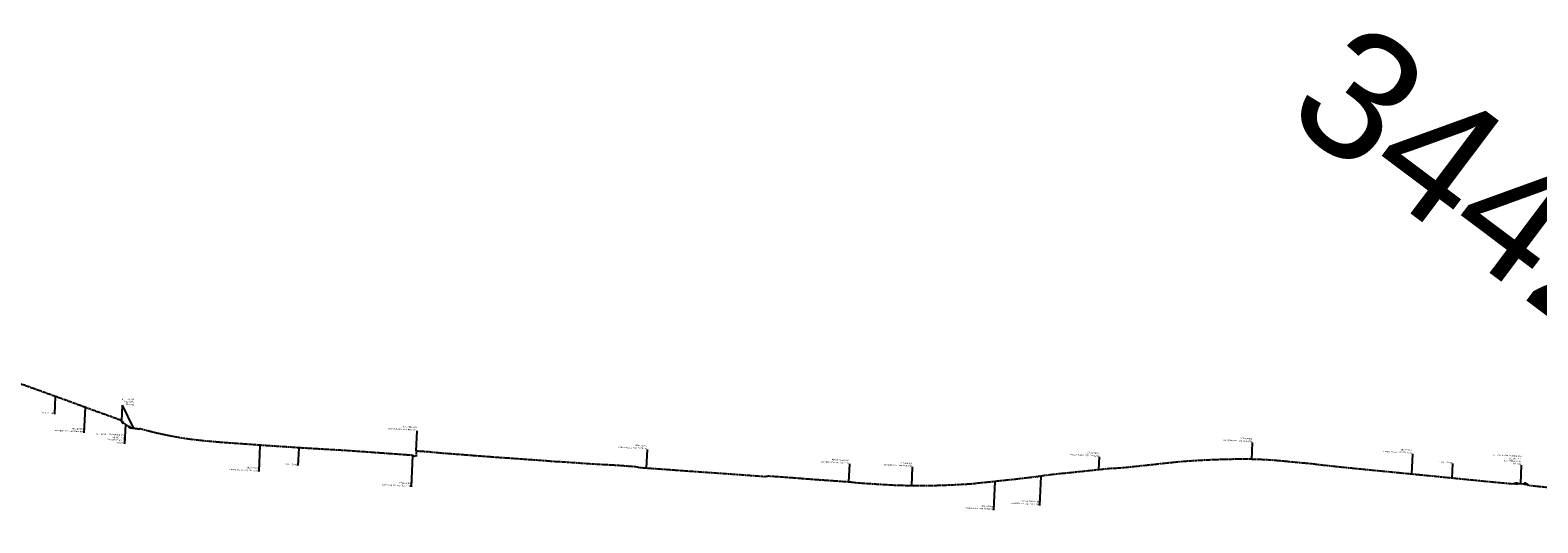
# Model space of a CAD drawing. Header units: metres. Extents: x 3425266 to 3446567, y 5432533 to 5452217.
# Tile 12 of 82: x 3429752 to 3432121, y 5441131 to 5441906. Entities that reach past the tile are written whole.
import ezdxf
from ezdxf import colors
from ezdxf.entities.mleader import LeaderData, LeaderLine
from ezdxf.math import Vec2, Vec3

# ---------------------------------------------------------------- set-up
doc = ezdxf.new("R2010")
doc.units = ezdxf.units.M
doc.header["$MEASUREMENT"] = 0
doc.linetypes.add('DASHED', pattern=[0.75, 0.5, -0.25])
doc.linetypes.add('STRICHLINIEX2', pattern=[1.5, 1, -0.5])
doc.layers.add('B_KTB_Text', color=7, linetype='Continuous', lineweight=18, true_color=0x939393)
doc.layers.add('MC-AL-Blattschnitte_3433', color=30, linetype='STRICHLINIEX2', lineweight=18, plot=False)
for name, color, linetype, lineweight in [('N_KTB', 10, 'Continuous', 25), ('N_KTB Verrohrung', 10, 'DASHED', 25), ('N_KTB_Text', 10, 'Continuous', 18), ('N_Nutzung Kabeltrog', 20, 'DASHED', 25)]:
    doc.layers.add(name, color=color, linetype=linetype, lineweight=lineweight)
doc.styles.add('Isocpeur', font='isocpeur.ttf')
doc.styles.get("Standard").update_dxf_attribs({"font": 'arial.ttf'})

# ---------------------------------------------------------------- blocks, each defined once
blk = doc.blocks.new('_None')

msp = doc.modelspace()

# ---------------------------------------------------------------- linework, layer by layer
at = {"layer": 'N_KTB', "flags": 128}
for points in [[(3429899.437, 5441288.709), (3429898.169, 5441289.565), (3429897.329, 5441288.322), (3429898.597, 5441287.466), (3429899.437, 5441288.709)], [(3429909.517, 5441281.697), (3429908.249, 5441282.554), (3429907.41, 5441281.311), (3429908.678, 5441280.454), (3429909.517, 5441281.697)], [(3429909.769, 5441280.284), (3429924.937, 5441278.435)], [(3429910.083, 5441280.749), (3429924.998, 5441278.931)]]:
    msp.add_lwpolyline(points, dxfattribs=at)
at = {"layer": 'N_Nutzung Kabeltrog', "ltscale": 2.5, "flags": 128}
msp.add_lwpolyline([(3429894.433, 5441292.381), (3429849.261, 5441308.671), (3429817.766, 5441320.322), (3429792.036, 5441329.646), (3429739.08, 5441348.715), (3429736.254, 5441349.224), (3429727.047, 5441352.53), (3429725.971, 5441352.924), (3429713.923, 5441357.303), (3429697.938, 5441363.048), (3429673.846, 5441370.972), (3429665.469, 5441373.514), (3429640.864, 5441379.423), (3429624.654, 5441382.584), (3429613.778, 5441384.196), (3429595.522, 5441386.578), (3429585.952, 5441387.118), (3429572.158, 5441387.977), (3429560.023, 5441388.04), (3429546.725, 5441388.178), (3429521.669, 5441387.648), (3429500.579, 5441387.011), (3429481.028, 5441386.22), (3429480.6, 5441386.208)], dxfattribs=at)
for points in [[(3432081.999, 5441191.803), (3432049.935, 5441194.79), (3432005.993, 5441199.104), (3431966.173, 5441203.117), (3431911.585, 5441208.492), (3431857.009, 5441213.795), (3431803.489, 5441219.17), (3431773.203, 5441222.515, -0.00108602), (3431768.838, 5441223.258, -0.00108602), (3431723.298, 5441227.575, 0.03681035), (3431627.594, 5441230.361, 0.03681035), (3431616.648, 5441230.104, 0.03681035), (3431605.458, 5441229.744, 0.00892001), (3431561.513, 5441227.056, 0.00580821), (3431529.066, 5441223.76, -0.00279864), (3431511.321, 5441221.863), (3431492.416, 5441219.787), (3431464.446, 5441216.869), (3431447.038, 5441216.07), (3431402.593, 5441211.328), (3431378.463, 5441208.846), (3431366.458, 5441207.802), (3431344.665, 5441205.112), (3431336.495, 5441203.649), (3431300.145, 5441199.376), (3431280.057, 5441197.253), (3431256.592, 5441194.731), (3431240.263, 5441193.213), (3431236.151, 5441192.358), (3431224.178, 5441191.557), (3431198.214, 5441190.182), (3431164.835, 5441188.988), (3431142.435, 5441189.022), (3431112.844, 5441189.718), (3431086.883, 5441191.15), (3431048.234, 5441193.766), (3431045.207, 5441194.442), (3431043.37, 5441194.559), (3431035.798, 5441195.196), (3431026.491, 5441195.871), (3431002.37, 5441197.609), (3430988.838, 5441198.548), (3430971.642, 5441199.78), (3430957.293, 5441200.987), (3430944.028, 5441201.96), (3430925.282, 5441203.311), (3430912.499, 5441204.238), (3430906.853, 5441203.424), (3430883.814, 5441205.102), (3430839.53, 5441208.307), (3430799.227, 5441211.1), (3430764.516, 5441213.587), (3430731.72, 5441215.991), (3430709.659, 5441217.543), (3430704.22, 5441218.879), (3430698.826, 5441219.319), (3430676.55, 5441221.025), (3430657.936, 5441222.08), (3430635.361, 5441223.251), (3430608.73, 5441225.157), (3430581.191, 5441226.992), (3430573.295, 5441227.252), (3430566.434, 5441227.985), (3430553.775, 5441229.001), (3430533.219, 5441230.348), (3430508.686, 5441232.169), (3430484.742, 5441233.811), (3430456.82, 5441235.898), (3430438.375, 5441237.317), (3430398.194, 5441240.416), (3430384.65, 5441241.652), (3430382.201, 5441242.152), (3430358.94, 5441243.627), (3430358.559, 5441235.454), (3430355.168, 5441235.844), (3430354.161, 5441236.884), (3430308.364, 5441240.222), (3430266.432, 5441243.247), (3430249.736, 5441244.444), (3430230.621, 5441245.559), (3430181.913, 5441248.429), (3430124.46, 5441252.207), (3430053.385, 5441257.308, -0.01090575), (3430003.067, 5441262.285, -0.02327948), (3429943.986, 5441273.67), (3429925.901, 5441278.506), (3429924.968, 5441278.683)], [(3432833.88, 5441130.943), (3432619.66, 5441140.27), (3432605.336, 5441140.022, -0.00640618), (3432519.272, 5441143.747), (3432458.029, 5441147.315, -0.01029201), (3432429.156, 5441149.492, -0.02281794), (3432403.427, 5441152.36), (3432401.449, 5441153.274), (3432398.562, 5441154.586), (3432381.048, 5441156.188), (3432380.86, 5441163.819), (3432377.721, 5441164.056), (3432349.712, 5441166.799), (3432331.211, 5441168.388), (3432311.909, 5441169.869), (3432292.747, 5441171.342), (3432268.369, 5441173.387), (3432205.903, 5441179.568), (3432196.82, 5441180.5), (3432185.586, 5441181.492), (3432181.606, 5441181.783), (3432151.699, 5441184.898), (3432126.355, 5441187.437), (3432106.322, 5441189.474)]]:
    msp.add_lwpolyline(points, format="xyb", dxfattribs=at)

# ---------------------------------------------------------------- texts
at = {"layer": 'MC-AL-Blattschnitte_3433', "insert": (3431839.034, 5441928.953), "char_height": 200, "attachment_point": 1, "rotation": 323.056474}
msp.add_mtext_dynamic_manual_height_columns('3442', width=1255.05008, gutter_width=1, heights=[0], dxfattribs=at)

# ---------------------------------------------------------------- next in the draw order: leaders
at = {"layer": 'B_KTB_Text'}
ml = msp.add_multileader_mtext('Standard', dxfattribs=at)
ml.set_content('Bk Gr. I i.F.', color=256, style='Isocpeur')
ml.set_leader_properties()
ml.set_arrow_properties(name='NONE')
ml.build(insert=Vec2(0, 0))
ml.multileader.update_dxf_attribs({"has_text_frame": 1, "text_left_attachment_type": 0, "text_right_attachment_type": 0, "dogleg_length": 0, "arrow_head_size": 0.18})
ctx = ml.context
ctx.base_point, ctx.char_height, ctx.arrow_head_size, ctx.landing_gap_size, ctx.plane_origin, ctx.plane_x_axis, ctx.plane_y_axis = Vec3(3430172.99, 5441220.989), 2.5, 0.18, 1, Vec3(3430270.167, 5441310.614), Vec3(-0.99882623, 0.04843718), Vec3(-0.04843718, -0.99882623)
ctx.left_attachment, ctx.right_attachment = 0, 0
notes = []
notes.append((ctx, [(0, (1, 1, 0), (3430172.99, 5441220.989), (-0.93367938, -0.35811007), 0, [(0, [(3430174.278, 5441248.634)], 0, [])])]))
ctx.mtext.insert, ctx.mtext.text_direction, ctx.mtext.rotation, ctx.mtext.flow_direction = Vec3(3430171.991, 5441221.038), Vec3(-0.99882623, 0.04843718), 3.09313651, 5
ctx.mtext.has_bg_fill, ctx.mtext.bg_color, ctx.mtext.bg_scale_factor, ctx.mtext.bg_transparency, ctx.mtext.use_window_bg_color = 1, -1027028792, 1.5, 0, 1
ml = msp.add_multileader_mtext('Standard', dxfattribs=at)
ml.set_content('Bk Gr. I i.F.', color=256, style='Isocpeur')
ml.set_leader_properties()
ml.set_arrow_properties(name='NONE')
ml.build(insert=Vec2(0, 0))
ml.multileader.update_dxf_attribs({"has_text_frame": 1, "text_left_attachment_type": 0, "text_right_attachment_type": 0, "dogleg_length": 0, "arrow_head_size": 0.18})
ctx = ml.context
ctx.base_point, ctx.char_height, ctx.arrow_head_size, ctx.landing_gap_size, ctx.plane_origin, ctx.plane_x_axis, ctx.plane_y_axis = Vec3(3431987.15, 5441224.013), 2.5, 0.18, 1, Vec3(3432070.324, 5441294.527), Vec3(-0.99882623, 0.04843718), Vec3(-0.04843718, -0.99882623)
ctx.left_attachment, ctx.right_attachment = 0, 0
notes.append((ctx, [(0, (1, 1, 0), (3431987.15, 5441224.013), (-0.93367938, -0.35811007), 0, [(0, [(3431986.083, 5441201.111)], 0, [])])]))
ctx.mtext.insert, ctx.mtext.text_direction, ctx.mtext.rotation, ctx.mtext.flow_direction = Vec3(3431986.151, 5441224.061), Vec3(-0.99882623, 0.04843718), 3.09313651, 5
ctx.mtext.has_bg_fill, ctx.mtext.bg_color, ctx.mtext.bg_scale_factor, ctx.mtext.bg_transparency, ctx.mtext.use_window_bg_color = 1, -1027028792, 1.5, 0, 1
at = {"layer": 'N_KTB_Text'}
ml = msp.add_multileader_mtext('Standard', dxfattribs=at)
ml.set_content('Nutzung des vorhandenen\\PKabeltrogs', color=256, style='Isocpeur')
ml.set_leader_properties()
ml.set_arrow_properties(name='NONE')
ml.build(insert=Vec2(0, 0))
ml.multileader.update_dxf_attribs({"has_text_frame": 1, "text_left_attachment_type": 0, "text_right_attachment_type": 0, "dogleg_length": 0, "arrow_head_size": 0.18})
ctx = ml.context
ctx.base_point, ctx.char_height, ctx.arrow_head_size, ctx.landing_gap_size, ctx.plane_origin, ctx.plane_x_axis, ctx.plane_y_axis = Vec3(3429836.933, 5441272.509), 2.5, 0.18, 1, Vec3(3429903.396, 5441335.743), Vec3(-0.99882623, 0.04843718), Vec3(-0.04843718, -0.99882623)
ctx.left_attachment, ctx.right_attachment = 0, 0
notes.append((ctx, [(0, (1, 1, 0), (3429836.933, 5441272.509), (-0.93367938, -0.35811007), 0, [(0, [(3429838.798, 5441312.542)], 0, [])])]))
ctx.mtext.insert, ctx.mtext.text_direction, ctx.mtext.rotation, ctx.mtext.flow_direction = Vec3(3429835.934, 5441272.557), Vec3(-0.99882623, 0.04843718), 3.09313651, 5
ctx.mtext.has_bg_fill, ctx.mtext.bg_color, ctx.mtext.bg_scale_factor, ctx.mtext.bg_transparency, ctx.mtext.use_window_bg_color = 1, -1027028792, 1.5, 0, 1
ml = msp.add_multileader_mtext('Standard', dxfattribs=at)
ml.set_content('Neubau\\PStraßenquerung\\P2 x DN 100\\Pmit Kabelschächten Gr. IV', color=256, style='Isocpeur')
ml.set_leader_properties()
ml.set_arrow_properties(name='NONE')
ml.build(insert=Vec2(0, 0))
ml.multileader.update_dxf_attribs({"has_text_frame": 1, "text_left_attachment_type": 0, "text_right_attachment_type": 0, "dogleg_length": 0, "arrow_head_size": 0.18})
ctx = ml.context
ctx.base_point, ctx.char_height, ctx.arrow_head_size, ctx.landing_gap_size, ctx.plane_origin, ctx.plane_x_axis, ctx.plane_y_axis = Vec3(3429900.807, 5441254.95), 2.5, 0.18, 1, Vec3(3429973.05, 5441291.663), Vec3(-0.99882623, 0.04843718), Vec3(-0.04843718, -0.99882623)
ctx.left_attachment, ctx.right_attachment = 0, 0
notes.append((ctx, [(0, (1, 1, 0), (3429900.807, 5441254.95), (-0.93367938, -0.35811007), 0, [(0, [(3429902.3, 5441285.794)], 0, [])])]))
ctx.mtext.insert, ctx.mtext.text_direction, ctx.mtext.rotation, ctx.mtext.flow_direction = Vec3(3429899.809, 5441254.998), Vec3(-0.99882623, 0.04843718), 3.09313651, 5
ctx.mtext.has_bg_fill, ctx.mtext.bg_color, ctx.mtext.bg_scale_factor, ctx.mtext.bg_transparency, ctx.mtext.use_window_bg_color = 1, -1027028792, 1.5, 0, 1
ml = msp.add_multileader_mtext('Standard', dxfattribs=at)
ml.set_content('Nutzung des vorhandenen\\PKabeltrogs', color=256, style='Isocpeur')
ml.set_leader_properties()
ml.set_arrow_properties(name='NONE')
ml.build(insert=Vec2(0, 0))
ml.multileader.update_dxf_attribs({"has_text_frame": 1, "text_left_attachment_type": 0, "text_right_attachment_type": 0, "dogleg_length": 0, "arrow_head_size": 0.18})
ctx = ml.context
ctx.base_point, ctx.char_height, ctx.arrow_head_size, ctx.landing_gap_size, ctx.plane_origin, ctx.plane_x_axis, ctx.plane_y_axis = Vec3(3431672.66, 5441257.403), 2.5, 0.18, 1, Vec3(3431765.674, 5441336.723), Vec3(-0.99891662, 0.04653577), Vec3(-0.04653577, -0.99891662)
ctx.left_attachment, ctx.right_attachment = 0, 0
notes.append((ctx, [(0, (1, 1, 0), (3431672.66, 5441257.403), (-0.99891662, 0.04653577), 0, [(0, [(3431671.391, 5441230.163)], 0, [])])]))
ctx.mtext.insert, ctx.mtext.text_direction, ctx.mtext.rotation, ctx.mtext.flow_direction = Vec3(3431671.661, 5441257.45), Vec3(-0.99891662, 0.04653577), 3.09504007, 5
ctx.mtext.has_bg_fill, ctx.mtext.bg_color, ctx.mtext.bg_scale_factor, ctx.mtext.bg_transparency, ctx.mtext.use_window_bg_color = 1, -1027028792, 1.5, 0, 1
ml = msp.add_multileader_mtext('Standard', dxfattribs=at)
ml.set_content('Nutzung des vorhandenen\\PKabeltrogs', color=256, style='Isocpeur')
ml.set_leader_properties()
ml.set_arrow_properties(name='NONE')
ml.build(insert=Vec2(0, 0))
ml.multileader.update_dxf_attribs({"has_text_frame": 1, "text_left_attachment_type": 0, "text_right_attachment_type": 0, "dogleg_length": 0, "arrow_head_size": 0.18})
ctx = ml.context
ctx.base_point, ctx.char_height, ctx.arrow_head_size, ctx.landing_gap_size, ctx.plane_origin, ctx.plane_x_axis, ctx.plane_y_axis = Vec3(3430111.59, 5441211.113), 2.5, 0.18, 1, Vec3(3430183.468, 5441275.53), Vec3(-0.99882623, 0.04843718), Vec3(-0.04843718, -0.99882623)
ctx.left_attachment, ctx.right_attachment = 0, 0
notes.append((ctx, [(0, (1, 1, 0), (3430111.525, 5441211.52), (-0.93367938, -0.35811007), 0, [(0, [(3430113.448, 5441252.807)], 0, [])])]))
ctx.mtext.insert, ctx.mtext.text_direction, ctx.mtext.rotation, ctx.mtext.flow_direction = Vec3(3430110.591, 5441211.162), Vec3(-0.99882623, 0.04843718), 3.09313651, 5
ctx.mtext.has_bg_fill, ctx.mtext.bg_color, ctx.mtext.bg_scale_factor, ctx.mtext.bg_transparency, ctx.mtext.use_window_bg_color = 1, -1027028792, 1.5, 0, 1
ml = msp.add_multileader_mtext('Standard', dxfattribs=at)
ml.set_content('Nutzung des vorhandenen\\PKabeltrogs', color=256, style='Isocpeur')
ml.set_leader_properties()
ml.set_arrow_properties(name='NONE')
ml.build(insert=Vec2(0, 0))
ml.multileader.update_dxf_attribs({"has_text_frame": 1, "text_left_attachment_type": 0, "text_right_attachment_type": 0, "dogleg_length": 0, "arrow_head_size": 0.18})
ctx = ml.context
ctx.base_point, ctx.char_height, ctx.arrow_head_size, ctx.landing_gap_size, ctx.plane_origin, ctx.plane_x_axis, ctx.plane_y_axis = Vec3(3430722.079, 5441246.072), 2.5, 0.18, 1, Vec3(3430802.141, 5441315.868), Vec3(-0.99882623, 0.04843718), Vec3(-0.04843718, -0.99882623)
ctx.left_attachment, ctx.right_attachment = 0, 0
notes.append((ctx, [(0, (1, 1, 0), (3430722.014, 5441246.479), (-0.93367938, -0.35811007), 0, [(0, [(3430720.627, 5441216.712)], 0, [])])]))
ctx.mtext.insert, ctx.mtext.text_direction, ctx.mtext.rotation, ctx.mtext.flow_direction = Vec3(3430721.08, 5441246.12), Vec3(-0.99882623, 0.04843718), 3.09313651, 5
ctx.mtext.has_bg_fill, ctx.mtext.bg_color, ctx.mtext.bg_scale_factor, ctx.mtext.bg_transparency, ctx.mtext.use_window_bg_color = 1, -1027028792, 1.5, 0, 1
ml = msp.add_multileader_mtext('Standard', dxfattribs=at)
ml.set_content('Nutzung des vorhandenen\\PKabeltrogs', color=256, style='Isocpeur')
ml.set_leader_properties()
ml.set_arrow_properties(name='NONE')
ml.build(insert=Vec2(0, 0))
ml.multileader.update_dxf_attribs({"has_text_frame": 1, "text_left_attachment_type": 0, "text_right_attachment_type": 0, "dogleg_length": 0, "arrow_head_size": 0.18})
ctx = ml.context
ctx.base_point, ctx.char_height, ctx.arrow_head_size, ctx.landing_gap_size, ctx.plane_origin, ctx.plane_x_axis, ctx.plane_y_axis = Vec3(3431431.853, 5441234.597), 2.5, 0.18, 1, Vec3(3431517.571, 5441317.105), Vec3(-0.99891662, 0.04653577), Vec3(-0.04653577, -0.99891662)
ctx.left_attachment, ctx.right_attachment = 0, 0
notes.append((ctx, [(0, (1, 1, 0), (3431431.853, 5441234.597), (-0.99891662, 0.04653577), 0, [(0, [(3431430.909, 5441214.339)], 0, [])])]))
ctx.mtext.insert, ctx.mtext.text_direction, ctx.mtext.rotation, ctx.mtext.flow_direction = Vec3(3431430.854, 5441234.644), Vec3(-0.99891662, 0.04653577), 3.09504007, 5
ctx.mtext.has_bg_fill, ctx.mtext.bg_color, ctx.mtext.bg_scale_factor, ctx.mtext.bg_transparency, ctx.mtext.use_window_bg_color = 1, -1027028792, 1.5, 0, 1
ml = msp.add_multileader_mtext('Standard', dxfattribs=at)
ml.set_content('Nutzung des vorhandenen\\PKabeltrogs', color=256, style='Isocpeur')
ml.set_leader_properties()
ml.set_arrow_properties(name='NONE')
ml.build(insert=Vec2(0, 0))
ml.multileader.update_dxf_attribs({"has_text_frame": 1, "text_left_attachment_type": 0, "text_right_attachment_type": 0, "dogleg_length": 0, "arrow_head_size": 0.18})
ctx = ml.context
ctx.base_point, ctx.char_height, ctx.arrow_head_size, ctx.landing_gap_size, ctx.plane_origin, ctx.plane_x_axis, ctx.plane_y_axis = Vec3(3431924.197, 5441239.402), 2.5, 0.18, 1, Vec3(3432008.939, 5441308.577), Vec3(-0.99891662, 0.04653577), Vec3(-0.04653577, -0.99891662)
ctx.left_attachment, ctx.right_attachment = 0, 0
notes.append((ctx, [(0, (1, 1, 0), (3431924.197, 5441239.402), (-0.99891662, 0.04653577), 0, [(0, [(3431922.706, 5441207.397)], 0, [])])]))
ctx.mtext.insert, ctx.mtext.text_direction, ctx.mtext.rotation, ctx.mtext.flow_direction = Vec3(3431923.199, 5441239.449), Vec3(-0.99891662, 0.04653577), 3.09504007, 5
ctx.mtext.has_bg_fill, ctx.mtext.bg_color, ctx.mtext.bg_scale_factor, ctx.mtext.bg_transparency, ctx.mtext.use_window_bg_color = 1, -1027028792, 1.5, 0, 1
ml = msp.add_multileader_mtext('Standard', dxfattribs=at)
ml.set_content('Neubau\\PStraßenquerung\\P2 x DN 100\\Pmit Kabelschächten Gr. IV', color=256, style='Isocpeur')
ml.set_leader_properties()
ml.set_arrow_properties(name='NONE')
ml.build(insert=Vec2(0, 0))
ml.multileader.update_dxf_attribs({"has_text_frame": 1, "text_left_attachment_type": 0, "text_right_attachment_type": 0, "dogleg_length": 0, "arrow_head_size": 0.18})
ctx = ml.context
ctx.base_point, ctx.char_height, ctx.arrow_head_size, ctx.landing_gap_size, ctx.plane_origin, ctx.plane_x_axis, ctx.plane_y_axis = Vec3(3432095.177, 5441221.731), 2.5, 0.18, 1, Vec3(3432182.972, 5441316.874), Vec3(-0.99891662, 0.04653577), Vec3(-0.04653577, -0.99891662)
ctx.left_attachment, ctx.right_attachment = 0, 0
notes.append((ctx, [(0, (1, 1, 0), (3432095.177, 5441221.731), (-0.99891662, 0.04653577), 0, [(0, [(3432093.82, 5441192.621)], 0, [])])]))
ctx.mtext.insert, ctx.mtext.text_direction, ctx.mtext.rotation, ctx.mtext.flow_direction = Vec3(3432094.178, 5441221.778), Vec3(-0.99891662, 0.04653577), 3.09504007, 5
ctx.mtext.has_bg_fill, ctx.mtext.bg_color, ctx.mtext.bg_scale_factor, ctx.mtext.bg_transparency, ctx.mtext.use_window_bg_color = 1, -1027028792, 1.5, 0, 1
ml = msp.add_multileader_mtext('Standard', dxfattribs=at)
ml.set_content('Nutzung des vorhandenen\\PKabeltrogs', color=256, style='Isocpeur')
ml.set_leader_properties()
ml.set_arrow_properties(name='NONE')
ml.build(insert=Vec2(0, 0))
ml.multileader.update_dxf_attribs({"has_text_frame": 1, "text_left_attachment_type": 0, "text_right_attachment_type": 0, "dogleg_length": 0, "arrow_head_size": 0.18})
ctx = ml.context
ctx.base_point, ctx.char_height, ctx.arrow_head_size, ctx.landing_gap_size, ctx.plane_origin, ctx.plane_x_axis, ctx.plane_y_axis = Vec3(3430350.789, 5441187.169), 2.5, 0.18, 1, Vec3(3430428.346, 5441256.617), Vec3(-0.99882623, 0.04843718), Vec3(-0.04843718, -0.99882623)
ctx.left_attachment, ctx.right_attachment = 0, 0
notes.append((ctx, [(0, (1, 1, 0), (3430350.724, 5441187.575), (-0.93367938, -0.35811007), 0, [(0, [(3430353.021, 5441236.889)], 0, [])])]))
ctx.mtext.insert, ctx.mtext.text_direction, ctx.mtext.rotation, ctx.mtext.flow_direction = Vec3(3430349.79, 5441187.217), Vec3(-0.99882623, 0.04843718), 3.09313651, 5
ctx.mtext.has_bg_fill, ctx.mtext.bg_color, ctx.mtext.bg_scale_factor, ctx.mtext.bg_transparency, ctx.mtext.use_window_bg_color = 1, -1027028792, 1.5, 0, 1
ml = msp.add_multileader_mtext('Standard', dxfattribs=at)
ml.set_content('Nutzung der vorhandenen\\PStraßenquerung', color=256, style='Isocpeur')
ml.set_leader_properties()
ml.set_arrow_properties(name='NONE')
ml.build(insert=Vec2(0, 0))
ml.multileader.update_dxf_attribs({"has_text_frame": 1, "text_left_attachment_type": 0, "text_right_attachment_type": 0, "dogleg_length": 0, "arrow_head_size": 0.18})
ctx = ml.context
ctx.base_point, ctx.char_height, ctx.arrow_head_size, ctx.landing_gap_size, ctx.plane_origin, ctx.plane_x_axis, ctx.plane_y_axis = Vec3(3431039.868, 5441223.28), 2.5, 0.18, 1, Vec3(3431122.656, 5441298.14), Vec3(-0.99882623, 0.04843718), Vec3(-0.04843718, -0.99882623)
ctx.left_attachment, ctx.right_attachment = 0, 0
notes.append((ctx, [(0, (1, 1, 0), (3431039.803, 5441223.686), (-0.93367938, -0.35811007), 0, [(0, [(3431038.596, 5441194.791)], 0, [])])]))
ctx.mtext.insert, ctx.mtext.text_direction, ctx.mtext.rotation, ctx.mtext.flow_direction = Vec3(3431038.869, 5441223.328), Vec3(-0.99882623, 0.04843718), 3.09313651, 5
ctx.mtext.has_bg_fill, ctx.mtext.bg_color, ctx.mtext.bg_scale_factor, ctx.mtext.bg_transparency, ctx.mtext.use_window_bg_color = 1, -1027028792, 1.5, 0, 1
ml = msp.add_multileader_mtext('Standard', dxfattribs=at)
ml.set_content('Nutzung des vorhandenen\\PKabeltrogs', color=256, style='Isocpeur')
ml.set_leader_properties()
ml.set_arrow_properties(name='NONE')
ml.build(insert=Vec2(0, 0))
ml.multileader.update_dxf_attribs({"has_text_frame": 1, "text_left_attachment_type": 0, "text_right_attachment_type": 0, "dogleg_length": 0, "arrow_head_size": 0.18})
ctx = ml.context
ctx.base_point, ctx.char_height, ctx.arrow_head_size, ctx.landing_gap_size, ctx.plane_origin, ctx.plane_x_axis, ctx.plane_y_axis = Vec3(3431138.54, 5441218.677), 2.5, 0.18, 1, Vec3(3431218.603, 5441288.473), Vec3(-0.99882623, 0.04843718), Vec3(-0.04843718, -0.99882623)
ctx.left_attachment, ctx.right_attachment = 0, 0
notes.append((ctx, [(0, (1, 1, 0), (3431138.475, 5441219.084), (-0.93367938, -0.35811007), 0, [(0, [(3431137.088, 5441189.317)], 0, [])])]))
ctx.mtext.insert, ctx.mtext.text_direction, ctx.mtext.rotation, ctx.mtext.flow_direction = Vec3(3431137.541, 5441218.725), Vec3(-0.99882623, 0.04843718), 3.09313651, 5
ctx.mtext.has_bg_fill, ctx.mtext.bg_color, ctx.mtext.bg_scale_factor, ctx.mtext.bg_transparency, ctx.mtext.use_window_bg_color = 1, -1027028792, 1.5, 0, 1
ml = msp.add_multileader_mtext('Standard', dxfattribs=at)
ml.set_content('Nutzung der vorhandenen\\PStraßenquerung', color=256, style='Isocpeur')
ml.set_leader_properties()
ml.set_arrow_properties(name='NONE')
ml.build(insert=Vec2(0, 0))
ml.multileader.update_dxf_attribs({"has_text_frame": 1, "text_left_attachment_type": 0, "text_right_attachment_type": 0, "dogleg_length": 0, "arrow_head_size": 0.18})
ctx = ml.context
ctx.base_point, ctx.char_height, ctx.arrow_head_size, ctx.landing_gap_size, ctx.plane_origin, ctx.plane_x_axis, ctx.plane_y_axis = Vec3(3431337.644, 5441158.44), 2.5, 0.18, 1, Vec3(3431426.525, 5441308.832), Vec3(-0.99891662, 0.04653577), Vec3(-0.04653577, -0.99891662)
ctx.left_attachment, ctx.right_attachment = 0, 0
notes.append((ctx, [(0, (1, 1, 0), (3431337.644, 5441158.44), (-0.99891662, 0.04653577), 0, [(0, [(3431339.778, 5441204.237)], 0, [])])]))
ctx.mtext.insert, ctx.mtext.text_direction, ctx.mtext.rotation, ctx.mtext.flow_direction = Vec3(3431336.645, 5441158.487), Vec3(-0.99891662, 0.04653577), 3.09504007, 5
ctx.mtext.has_bg_fill, ctx.mtext.bg_color, ctx.mtext.bg_scale_factor, ctx.mtext.bg_transparency, ctx.mtext.use_window_bg_color = 1, -1027028792, 1.5, 0, 1
ml = msp.add_multileader_mtext('Standard', dxfattribs=at)
ml.set_content('Nutzung des vorhandenen\\PKabeltrogs', color=256, style='Isocpeur')
ml.set_leader_properties()
ml.set_arrow_properties(name='NONE')
ml.build(insert=Vec2(0, 0))
ml.multileader.update_dxf_attribs({"has_text_frame": 1, "text_left_attachment_type": 0, "text_right_attachment_type": 0, "dogleg_length": 0, "arrow_head_size": 0.18})
ctx = ml.context
ctx.base_point, ctx.char_height, ctx.arrow_head_size, ctx.landing_gap_size, ctx.plane_origin, ctx.plane_x_axis, ctx.plane_y_axis = Vec3(3431265.696, 5441150.801), 2.5, 0.18, 1, Vec3(3431352.071, 5441300.863), Vec3(-0.99891662, 0.04653577), Vec3(-0.04653577, -0.99891662)
ctx.left_attachment, ctx.right_attachment = 0, 0
notes.append((ctx, [(0, (1, 1, 0), (3431265.696, 5441150.801), (-0.99891662, 0.04653577), 0, [(0, [(3431267.798, 5441195.935)], 0, [])])]))
ctx.mtext.insert, ctx.mtext.text_direction, ctx.mtext.rotation, ctx.mtext.flow_direction = Vec3(3431264.697, 5441150.848), Vec3(-0.99891662, 0.04653577), 3.09504007, 5
ctx.mtext.has_bg_fill, ctx.mtext.bg_color, ctx.mtext.bg_scale_factor, ctx.mtext.bg_transparency, ctx.mtext.use_window_bg_color = 1, -1027028792, 1.5, 0, 1
for ctx, leaders in notes:
    for number, flags, end, landing, length, lines in leaders:
        leader = LeaderData()
        leader.index, (leader.has_last_leader_line, leader.has_dogleg_vector, leader.attachment_direction) = number, flags
        leader.last_leader_point, leader.dogleg_vector, leader.dogleg_length = Vec3(end), Vec3(landing), length
        for number, points, colour, breaks in lines:
            line = LeaderLine()
            line.index, line.vertices, line.color, line.breaks = number, Vec3.list(points), colors.encode_raw_color(colour), breaks
            leader.lines.append(line)
        ctx.leaders.append(leader)

# ---------------------------------------------------------------- next in the draw order: linework, layer by layer
at = {"layer": 'N_KTB', "flags": 128}
for points in [[(3432086.23, 5441193.147), (3432081.234, 5441192.147)], [(3432086.217, 5441192.635), (3432082.915, 5441191.974)], [(3432086.713, 5441192.458), (3432086.734, 5441193.298)], [(3432088.771, 5441193.577), (3432087.242, 5441193.616), (3432087.204, 5441192.116), (3432088.734, 5441192.078), (3432088.771, 5441193.577)], [(3432101.041, 5441193.1), (3432099.512, 5441193.139), (3432099.474, 5441191.639), (3432101.004, 5441191.601), (3432101.041, 5441193.1)], [(3432101.512, 5441191.918), (3432101.533, 5441192.758)], [(3432102.015, 5441192.033), (3432105.528, 5441189.758)], [(3432102.029, 5441192.619), (3432106.596, 5441189.662)]]:
    msp.add_lwpolyline(points, dxfattribs=at)
for points in [[(3432087.234, 5441193.286), (3432086.234, 5441193.311), (3432086.213, 5441192.471), (3432087.213, 5441192.446), (3432087.234, 5441193.286)], [(3432102.033, 5441192.745), (3432101.033, 5441192.771), (3432101.012, 5441191.931), (3432102.012, 5441191.906), (3432102.033, 5441192.745)]]:
    msp.add_lwpolyline(points, close=True, dxfattribs=at)
at = {"layer": 'N_KTB Verrohrung', "ltscale": 2.5, "flags": 128}
msp.add_lwpolyline([(3432088.753, 5441192.827), (3432099.493, 5441192.389)], dxfattribs=at)

# ---------------------------------------------------------------- next in the draw order: leaders
at = {"layer": 'B_KTB_Text'}
ml = msp.add_multileader_mtext('Standard', dxfattribs=at)
ml.set_content('Bk Gr. I i.F.', color=256, style='Isocpeur')
ml.set_leader_properties()
ml.set_arrow_properties(name='NONE')
ml.build(insert=Vec2(0, 0))
ml.multileader.update_dxf_attribs({"has_text_frame": 1, "text_left_attachment_type": 0, "text_right_attachment_type": 0, "dogleg_length": 0, "arrow_head_size": 0.18})
ctx = ml.context
ctx.base_point, ctx.char_height, ctx.arrow_head_size, ctx.landing_gap_size, ctx.plane_origin, ctx.plane_x_axis, ctx.plane_y_axis = Vec3(3429790.748, 5441302.001), 2.5, 0.18, 1, Vec3(3429887.924, 5441391.626), Vec3(-0.99882623, 0.04843718), Vec3(-0.04843718, -0.99882623)
ctx.left_attachment, ctx.right_attachment = 0, 0
notes = []
notes.append((ctx, [(0, (1, 1, 0), (3429790.748, 5441302.001), (-0.93367938, -0.35811007), 0, [(0, [(3429792.036, 5441329.646)], 0, [])])]))
ctx.mtext.insert, ctx.mtext.text_direction, ctx.mtext.rotation, ctx.mtext.flow_direction = Vec3(3429789.749, 5441302.05), Vec3(-0.99882623, 0.04843718), 3.09313651, 5
ctx.mtext.has_bg_fill, ctx.mtext.bg_color, ctx.mtext.bg_scale_factor, ctx.mtext.bg_transparency, ctx.mtext.use_window_bg_color = 1, -1027028792, 1.5, 0, 1
at = {"layer": 'N_KTB_Text'}
ml = msp.add_multileader_mtext('Standard', dxfattribs=at)
ml.set_content('Neubau\\PKabeltrog\\PBk Gr. I i.F.', color=256, style='Isocpeur')
ml.set_leader_properties()
ml.set_arrow_properties(name='NONE')
ml.build(insert=Vec2(0, 0))
ml.multileader.update_dxf_attribs({"has_text_frame": 1, "text_left_attachment_type": 0, "text_right_attachment_type": 0, "dogleg_length": 0, "arrow_head_size": 0.18})
ctx = ml.context
ctx.base_point, ctx.char_height, ctx.arrow_head_size, ctx.landing_gap_size, ctx.plane_origin, ctx.plane_x_axis, ctx.plane_y_axis = Vec3(3429916.209, 5441315.101), 2.5, 0.18, 1, Vec3(3429971.606, 5441325.792), Vec3(-0.99882623, 0.04843718), Vec3(-0.04843718, -0.99882623)
ctx.left_attachment, ctx.right_attachment = 0, 0
notes.append((ctx, [(1, (1, 1, 0), (3429897.481, 5441316.009), (0.99882623, -0.04843718), 0, [(1, [(3429914.596, 5441280.48)], 0, []), (0, [(3429896.304, 5441290.73)], 0, [])])]))
ctx.mtext.insert, ctx.mtext.text_direction, ctx.mtext.rotation, ctx.mtext.flow_direction = Vec3(3429915.21, 5441315.149), Vec3(-0.99882623, 0.04843718), 3.09313651, 5
ctx.mtext.has_bg_fill, ctx.mtext.bg_color, ctx.mtext.bg_scale_factor, ctx.mtext.bg_transparency, ctx.mtext.use_window_bg_color = 1, -1027028792, 1.5, 0, 1
ml = msp.add_multileader_mtext('Standard', dxfattribs=at)
ml.set_content('Nutzung der vorhandenen\\PGleisquerung', color=256, style='Isocpeur')
ml.set_leader_properties()
ml.set_arrow_properties(name='NONE')
ml.build(insert=Vec2(0, 0))
ml.multileader.update_dxf_attribs({"has_text_frame": 1, "text_left_attachment_type": 0, "text_right_attachment_type": 0, "dogleg_length": 0, "arrow_head_size": 0.18})
ctx = ml.context
ctx.base_point, ctx.char_height, ctx.arrow_head_size, ctx.landing_gap_size, ctx.plane_origin, ctx.plane_x_axis, ctx.plane_y_axis = Vec3(3430360.414, 5441275.254), 2.5, 0.18, 1, Vec3(3430417.283, 5441318.815), Vec3(-0.99882623, 0.04843718), Vec3(-0.04843718, -0.99882623)
ctx.left_attachment, ctx.right_attachment = 0, 0
notes.append((ctx, [(0, (1, 1, 0), (3430360.348, 5441275.661), (-0.93367938, -0.35811007), 0, [(0, [(3430358.94, 5441243.627)], 0, [])])]))
ctx.mtext.insert, ctx.mtext.text_direction, ctx.mtext.rotation, ctx.mtext.flow_direction = Vec3(3430359.415, 5441275.303), Vec3(-0.99882623, 0.04843718), 3.09313651, 5
ctx.mtext.has_bg_fill, ctx.mtext.bg_color, ctx.mtext.bg_scale_factor, ctx.mtext.bg_transparency, ctx.mtext.use_window_bg_color = 1, -1027028792, 1.5, 0, 1
for ctx, leaders in notes:
    for number, flags, end, landing, length, lines in leaders:
        leader = LeaderData()
        leader.index, (leader.has_last_leader_line, leader.has_dogleg_vector, leader.attachment_direction) = number, flags
        leader.last_leader_point, leader.dogleg_vector, leader.dogleg_length = Vec3(end), Vec3(landing), length
        for number, points, colour, breaks in lines:
            line = LeaderLine()
            line.index, line.vertices, line.color, line.breaks = number, Vec3.list(points), colors.encode_raw_color(colour), breaks
            leader.lines.append(line)
        ctx.leaders.append(leader)

# ---------------------------------------------------------------- next in the draw order: linework, layer by layer
at = {"layer": 'N_KTB', "flags": 128}
for points in [[(3429896.775, 5441289.289), (3429894.244, 5441292.218)], [(3429897.065, 5441289.718), (3429894.622, 5441292.545)], [(3429897.099, 5441288.875), (3429897.57, 5441289.571)], [(3429909.277, 5441280.448), (3429909.747, 5441281.144)]]:
    msp.add_lwpolyline(points, dxfattribs=at)
for points in [[(3429897.984, 5441289.292), (3429897.155, 5441289.851), (3429896.685, 5441289.155), (3429897.514, 5441288.595), (3429897.984, 5441289.292)], [(3429910.161, 5441280.864), (3429909.332, 5441281.424), (3429908.862, 5441280.728), (3429909.691, 5441280.168), (3429910.161, 5441280.864)]]:
    msp.add_lwpolyline(points, close=True, dxfattribs=at)
at = {"layer": 'N_KTB Verrohrung', "ltscale": 2.5, "flags": 128}
msp.add_lwpolyline([(3429899.017, 5441288.087), (3429907.829, 5441281.932)], dxfattribs=at)

doc.saveas('drawing.dxf')
